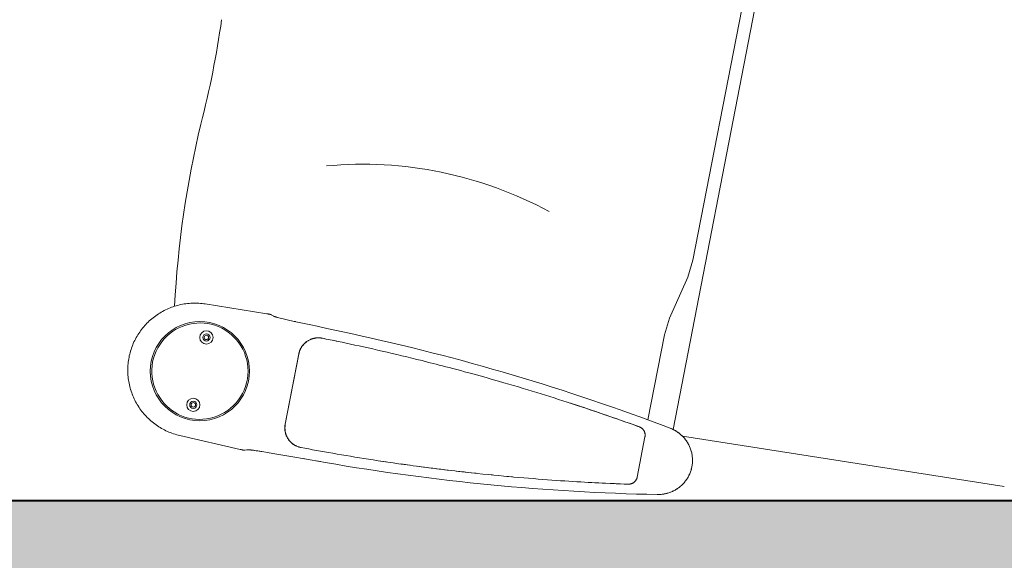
# Model space of a CAD drawing. Header units: inches. Extents: x -2078 to 109126, y -964 to 6385.
# Tile 232 of 256: x 37082 to 37109, y 3831 to 3846. Entities that reach past the tile are written whole.
import ezdxf

# ---------------------------------------------------------------- set-up
doc = ezdxf.new("R2010")
doc.units = ezdxf.units.IN
doc.header["$MEASUREMENT"] = 0
doc.layers.add('16_dwg _2_', color=8, linetype='Continuous', lineweight=9)
doc.layers.add('A-WALL', color=3, linetype='Continuous', lineweight=40)
doc.layers.add('A-HATCH', color=9, linetype='Continuous')

# ---------------------------------------------------------------- blocks, each defined once
blk = doc.blocks.new('16_dwg _2_-1561311-3-1st Floor - Auditorium')
at = {"color": 254, "lineweight": 9}
for p, q in [((176993.897, 507970.36), (176994.223, 507979.299)), ((177010.765, 507970.075), (176994.027, 507970.075)), ((176994.155, 507969.342), (176996.531, 507969.342)), ((176992.183, 507968.238), (176992.168, 507968.134)), ((176991.909, 507965.993), (176991.893, 507965.836)), ((176991.651, 507962.51), (176991.645, 507962.363)), ((176991.312, 507960.64), (176991.314, 507960.738)), ((176994.644, 507960.529), (176994.643, 507960.584)), ((176991.304, 507960.257), (176991.305, 507960.305)), ((176991.306, 507960.352), (176991.308, 507960.448)), ((176994.645, 507960.462), (176994.645, 507960.473)), ((176991.607, 507960.008), (176991.609, 507959.998)), ((176991.612, 507959.987), (176991.616, 507959.976)), ((176994.634, 507960.017), (176994.636, 507960.025)), ((176994.647, 507960.2), (176994.647, 507960.253)), ((176991.709, 507959.798), (176991.71, 507959.797)), ((176991.735, 507959.768), (176991.736, 507959.766)), ((176991.29, 507959.642), (176991.29, 507959.644)), ((176991.291, 507959.68), (176991.291, 507959.683)), ((176991.953, 507959.622), (176991.964, 507959.619)), ((176991.974, 507959.615), (176991.984, 507959.612)), ((176991.993, 507959.61), (176992.003, 507959.607)), ((176994.153, 507959.593), (176994.161, 507959.593)), ((176994.215, 507959.602), (176994.225, 507959.604)), ((176994.948, 507959.642), (176994.948, 507959.644)), ((176991.28, 507959.197), (176991.28, 507959.2)), ((176991.22, 507958.581), (176991.22, 507958.583)), ((176991.22, 507958.569), (176991.22, 507958.555)), ((176992.13, 507955.326), (176992.134, 507955.323)), ((176992.142, 507955.314), (176992.141, 507955.315)), ((176992.259, 507955.247), (176992.257, 507955.248)), ((176992.273, 507955.242), (176992.275, 507955.241)), ((176992.299, 507955.226), (176992.297, 507955.227)), ((176992.323, 507955.217), (176992.324, 507955.217)), ((176992.34, 507955.207), (176992.338, 507955.208)), ((176992.381, 507955.188), (176992.378, 507955.189))]:
    blk.add_line(p, q, dxfattribs=at)
at = {"color": 254, "lineweight": 9, "flags": 128}
for points in [[(176994.046, 507969.988), (176994.042, 507970.01), (176994.037, 507970.037), (176994.03, 507970.063), (176994.023, 507970.089), (176994.015, 507970.115), (176994.007, 507970.141), (176993.998, 507970.166), (176993.988, 507970.191), (176993.977, 507970.216), (176993.965, 507970.241), (176993.953, 507970.265), (176993.941, 507970.289), (176993.927, 507970.312), (176993.913, 507970.335), (176993.899, 507970.358), (176993.883, 507970.38), (176993.867, 507970.401), (176993.851, 507970.423), (176993.834, 507970.443), (176993.816, 507970.464), (176993.798, 507970.483), (176993.779, 507970.502), (176993.76, 507970.521), (176993.74, 507970.539), (176993.72, 507970.557), (176993.699, 507970.574), (176993.678, 507970.59), (176993.656, 507970.605), (176993.634, 507970.62), (176993.611, 507970.635), (176993.588, 507970.649), (176993.565, 507970.662), (176993.542, 507970.674), (176993.518, 507970.686), (176993.493, 507970.697), (176993.469, 507970.707), (176993.444, 507970.717), (176993.419, 507970.726), (176993.394, 507970.734), (176993.368, 507970.741), (176993.343, 507970.748), (176993.317, 507970.754), (176993.291, 507970.759), (176993.264, 507970.764), (176993.238, 507970.768), (176993.212, 507970.771), (176993.185, 507970.773), (176993.159, 507970.774), (176993.132, 507970.775), (176993.106, 507970.775), (176993.079, 507970.774), (176993.053, 507970.773), (176993.026, 507970.771), (176993, 507970.768), (176992.974, 507970.764), (176992.948, 507970.759), (176992.922, 507970.754), (176992.896, 507970.748), (176992.87, 507970.741), (176992.844, 507970.734), (176992.819, 507970.726), (176992.794, 507970.717), (176992.769, 507970.707), (176992.745, 507970.697), (176992.72, 507970.686), (176992.697, 507970.674), (176992.673, 507970.662), (176992.65, 507970.648), (176992.627, 507970.635), (176992.604, 507970.62), (176992.582, 507970.605), (176992.561, 507970.59), (176992.539, 507970.573), (176992.519, 507970.556), (176992.498, 507970.539), (176992.479, 507970.521), (176992.459, 507970.502), (176992.44, 507970.483), (176992.422, 507970.463), (176992.405, 507970.443), (176992.387, 507970.422), (176992.371, 507970.401), (176992.355, 507970.379), (176992.34, 507970.357), (176992.325, 507970.335), (176992.311, 507970.312), (176992.298, 507970.288), (176992.285, 507970.264), (176992.273, 507970.24), (176992.261, 507970.216), (176992.251, 507970.191), (176992.241, 507970.166), (176992.232, 507970.14), (176992.223, 507970.115), (176992.215, 507970.089), (176992.208, 507970.063), (176992.202, 507970.036), (176992.196, 507970.01), (176992.192, 507969.988), (176992.197, 507970.015), (176992.203, 507970.041), (176992.209, 507970.067), (176992.217, 507970.093), (176992.224, 507970.119), (176992.233, 507970.144), (176992.242, 507970.17), (176992.252, 507970.195), (176992.263, 507970.219), (176992.275, 507970.244), (176992.287, 507970.268), (176992.3, 507970.291), (176992.313, 507970.314), (176992.327, 507970.337), (176992.342, 507970.36), (176992.357, 507970.382), (176992.373, 507970.403), (176992.39, 507970.424), (176992.407, 507970.445), (176992.424, 507970.465), (176992.443, 507970.485), (176992.461, 507970.504), (176992.481, 507970.522), (176992.5, 507970.54), (176992.521, 507970.557), (176992.541, 507970.574), (176992.563, 507970.59), (176992.584, 507970.606), (176992.606, 507970.621), (176992.629, 507970.635), (176992.651, 507970.649), (176992.675, 507970.662), (176992.698, 507970.674), (176992.722, 507970.686), (176992.746, 507970.697), (176992.771, 507970.707), (176992.795, 507970.716), (176992.82, 507970.725), (176992.846, 507970.733), (176992.871, 507970.741), (176992.897, 507970.747), (176992.922, 507970.753), (176992.948, 507970.759), (176992.974, 507970.763), (176993.001, 507970.767), (176993.027, 507970.77), (176993.053, 507970.772), (176993.08, 507970.774), (176993.106, 507970.774), (176993.132, 507970.774), (176993.159, 507970.774), (176993.185, 507970.772), (176993.212, 507970.77), (176993.238, 507970.767), (176993.264, 507970.763), (176993.29, 507970.759), (176993.316, 507970.753), (176993.342, 507970.747), (176993.367, 507970.741), (176993.393, 507970.733), (176993.418, 507970.725), (176993.443, 507970.716), (176993.468, 507970.707), (176993.492, 507970.697), (176993.516, 507970.686), (176993.54, 507970.674), (176993.564, 507970.662), (176993.587, 507970.649), (176993.61, 507970.635), (176993.632, 507970.621), (176993.654, 507970.606), (176993.676, 507970.59), (176993.697, 507970.574), (176993.718, 507970.557), (176993.738, 507970.54), (176993.758, 507970.522), (176993.777, 507970.504), (176993.796, 507970.485), (176993.814, 507970.465), (176993.832, 507970.445), (176993.849, 507970.424), (176993.865, 507970.403), (176993.881, 507970.382), (176993.897, 507970.36), (176993.911, 507970.337), (176993.925, 507970.314), (176993.939, 507970.291), (176993.952, 507970.268), (176993.964, 507970.244), (176993.975, 507970.219), (176993.986, 507970.195), (176993.996, 507970.17), (176994.005, 507970.144), (176994.014, 507970.119), (176994.022, 507970.093), (176994.029, 507970.067), (176994.036, 507970.041), (176994.041, 507970.015), (176994.046, 507969.988)], [(177010.637, 507969.342), (177008.261, 507969.342), (177007.782, 507969.396), (177006.58, 507969.668), (177006.101, 507969.721), (176998.691, 507969.721), (176998.211, 507969.668), (176997.01, 507969.396), (176996.531, 507969.342)], [(176992.318, 507969.15), (176992.301, 507969.039), (176992.303, 507969.051), (176992.318, 507969.143), (176992.318, 507969.15), (176992.319, 507969.159), (176992.321, 507969.169), (176992.324, 507969.178), (176992.327, 507969.187), (176992.33, 507969.196), (176992.333, 507969.205), (176992.337, 507969.214), (176992.341, 507969.222), (176992.346, 507969.231), (176992.351, 507969.239), (176992.356, 507969.247), (176992.361, 507969.255), (176992.367, 507969.262), (176992.373, 507969.27), (176992.379, 507969.277), (176992.386, 507969.284), (176992.393, 507969.29), (176992.4, 507969.297), (176992.407, 507969.303), (176992.415, 507969.309), (176992.423, 507969.314), (176992.431, 507969.319), (176992.439, 507969.324), (176992.448, 507969.328), (176992.456, 507969.333), (176992.465, 507969.336), (176992.474, 507969.34), (176992.483, 507969.343), (176992.492, 507969.346), (176992.501, 507969.348), (176992.51, 507969.35), (176992.52, 507969.352), (176992.529, 507969.353), (176992.539, 507969.354), (176992.548, 507969.355), (176992.558, 507969.355), (176993.681, 507969.355), (176993.69, 507969.355), (176993.7, 507969.354), (176993.709, 507969.353), (176993.719, 507969.352), (176993.728, 507969.35), (176993.737, 507969.348), (176993.747, 507969.346), (176993.756, 507969.343), (176993.765, 507969.34), (176993.774, 507969.336), (176993.782, 507969.333), (176993.791, 507969.328), (176993.799, 507969.324), (176993.808, 507969.319), (176993.816, 507969.314), (176993.823, 507969.309), (176993.831, 507969.303), (176993.838, 507969.297), (176993.846, 507969.29), (176993.852, 507969.284), (176993.859, 507969.277), (176993.865, 507969.27), (176993.872, 507969.262), (176993.877, 507969.255), (176993.883, 507969.247), (176993.888, 507969.239), (176993.893, 507969.231), (176993.897, 507969.222), (176993.901, 507969.214), (176993.905, 507969.205), (176993.909, 507969.196), (176993.912, 507969.187), (176993.915, 507969.178), (176993.917, 507969.169), (176993.919, 507969.159), (176993.921, 507969.15), (176993.932, 507969.079), (176993.949, 507968.969), (176993.926, 507969.11), (176993.921, 507969.143), (176993.921, 507969.15)], [(176992.265, 507968.803), (176992.27, 507968.836), (176992.286, 507968.94), (176992.301, 507969.044), (176992.284, 507968.934), (176992.267, 507968.821), (176992.261, 507968.781), (176992.243, 507968.658), (176992.224, 507968.529), (176992.211, 507968.44), (176992.198, 507968.349), (176992.184, 507968.256), (176992.171, 507968.16), (176992.157, 507968.062), (176992.144, 507967.961), (176992.13, 507967.858), (176992.115, 507967.752), (176992.101, 507967.644), (176992.087, 507967.534), (176992.073, 507967.422), (176992.058, 507967.308), (176992.044, 507967.191), (176992.029, 507967.072), (176992.014, 507966.95), (176992, 507966.825), (176991.985, 507966.697), (176991.97, 507966.566), (176991.955, 507966.434), (176991.941, 507966.3), (176991.926, 507966.166), (176991.912, 507966.031), (176991.898, 507965.896), (176991.885, 507965.76), (176991.871, 507965.622), (176991.858, 507965.482), (176991.844, 507965.336), (176991.855, 507965.443)], [(176994.003, 507968.609), (176993.984, 507968.735), (176993.966, 507968.855), (176993.949, 507968.969), (176993.964, 507968.865)], [(176994.014, 507968.529), (176993.998, 507968.637), (176993.98, 507968.758), (176993.964, 507968.865)], [(176994.003, 507968.609), (176994.022, 507968.478), (176994.035, 507968.388), (176994.047, 507968.301), (176994.063, 507968.183), (176994.081, 507968.055), (176994.094, 507967.963), (176994.107, 507967.865), (176994.121, 507967.758), (176994.138, 507967.638), (176994.124, 507967.745), (176994.11, 507967.85), (176994.103, 507967.902), (176994.089, 507968.004), (176994.075, 507968.103), (176994.062, 507968.2)], [(176994.062, 507968.2), (176994.047, 507968.301), (176994.032, 507968.406), (176994.014, 507968.529)], [(176994.195, 507967.19), (176994.181, 507967.305), (176994.166, 507967.419), (176994.152, 507967.53), (176994.138, 507967.638), (176994.153, 507967.515), (176994.171, 507967.377), (176994.189, 507967.23), (176994.208, 507967.074)], [(176994.253, 507966.705), (176994.238, 507966.829), (176994.224, 507966.952), (176994.209, 507967.072), (176994.195, 507967.19)], [(176994.322, 507966.077), (176994.308, 507966.204), (176994.295, 507966.329), (176994.281, 507966.455), (176994.267, 507966.58), (176994.253, 507966.705)], [(176994.348, 507965.817), (176994.335, 507965.948), (176994.322, 507966.077)], [(176994.401, 507965.265), (176994.388, 507965.406), (176994.375, 507965.545), (176994.362, 507965.682), (176994.348, 507965.817)], [(176991.844, 507965.336), (176991.83, 507965.184), (176991.816, 507965.027), (176991.809, 507964.946), (176991.802, 507964.863), (176991.795, 507964.779), (176991.788, 507964.691), (176991.781, 507964.601), (176991.774, 507964.508), (176991.766, 507964.411), (176991.758, 507964.307), (176991.75, 507964.199), (176991.742, 507964.089), (176991.735, 507963.977), (176991.727, 507963.863), (176991.719, 507963.752), (176991.713, 507963.646), (176991.706, 507963.544), (176991.7, 507963.445), (176991.694, 507963.35), (176991.689, 507963.26), (176991.684, 507963.172), (176991.68, 507963.088), (176991.671, 507962.928), (176991.667, 507962.851), (176991.66, 507962.702), (176991.653, 507962.559), (176991.647, 507962.42), (176991.641, 507962.285), (176991.636, 507962.152), (176991.631, 507962.022), (176991.626, 507961.895), (176991.622, 507961.77), (176991.618, 507961.645), (176991.615, 507961.521), (176991.611, 507961.396), (176991.608, 507961.272), (176991.605, 507961.149), (176991.603, 507961.028), (176991.6, 507960.91), (176991.598, 507960.794), (176991.597, 507960.681), (176991.595, 507960.571), (176991.594, 507960.463), (176991.593, 507960.355), (176991.592, 507960.25), (176991.591, 507960.144), (176991.591, 507960.134), (176991.591, 507960.125), (176991.592, 507960.104), (176991.594, 507960.083), (176991.596, 507960.063), (176991.6, 507960.042), (176991.604, 507960.022), (176991.608, 507960.001), (176991.614, 507959.981), (176991.62, 507959.962), (176991.627, 507959.942), (176991.635, 507959.923), (176991.643, 507959.904), (176991.653, 507959.885), (176991.663, 507959.867), (176991.673, 507959.849), (176991.684, 507959.832), (176991.696, 507959.815), (176991.709, 507959.798), (176991.722, 507959.782), (176991.736, 507959.766), (176991.75, 507959.751), (176991.765, 507959.737), (176991.781, 507959.723), (176991.797, 507959.71), (176991.813, 507959.697), (176991.83, 507959.685), (176991.847, 507959.674), (176991.865, 507959.663), (176991.883, 507959.653), (176991.902, 507959.644), (176991.921, 507959.635), (176991.94, 507959.627), (176991.959, 507959.62), (176991.979, 507959.614), (176991.999, 507959.608), (176992.019, 507959.603), (176992.039, 507959.599), (176992.06, 507959.596), (176992.081, 507959.593), (176992.101, 507959.591), (176992.122, 507959.59), (176992.138, 507959.59), (176994.1, 507959.59), (176994.1, 507959.596)], [(176994.605, 507962.102), (176994.599, 507962.24), (176994.593, 507962.379), (176994.587, 507962.518), (176994.581, 507962.658), (176994.574, 507962.801), (176994.566, 507962.948), (176994.558, 507963.102), (176994.554, 507963.181), (176994.549, 507963.263), (176994.544, 507963.347), (176994.539, 507963.434), (176994.534, 507963.524), (176994.528, 507963.618), (176994.521, 507963.717), (176994.515, 507963.819), (176994.507, 507963.928), (176994.499, 507964.041), (176994.491, 507964.154), (176994.483, 507964.269), (176994.474, 507964.384), (176994.466, 507964.494), (176994.458, 507964.598), (176994.45, 507964.698), (176994.442, 507964.792), (176994.435, 507964.88), (176994.421, 507965.043), (176994.414, 507965.119), (176994.401, 507965.265)], [(176991.814, 507964.993), (176991.804, 507964.872), (176991.795, 507964.763), (176991.787, 507964.664), (176991.777, 507964.545), (176991.769, 507964.441)], [(176991.753, 507964.229), (176991.745, 507964.121), (176991.738, 507964.021), (176991.73, 507963.905), (176991.723, 507963.806), (176991.716, 507963.694), (176991.708, 507963.569), (176991.702, 507963.478), (176991.697, 507963.381)], [(176991.684, 507963.163), (176991.677, 507963.043), (176991.671, 507962.916)], [(176994.635, 507961.051), (176994.633, 507961.173), (176994.63, 507961.299), (176994.626, 507961.427), (176994.623, 507961.557), (176994.619, 507961.691), (176994.614, 507961.827), (176994.61, 507961.964), (176994.605, 507962.102)], [(176991.279, 507959.166), (176991.281, 507959.263), (176991.285, 507959.408), (176991.294, 507959.806), (176991.299, 507960.026), (176991.316, 507960.883)], [(176994.64, 507960.813), (176994.638, 507960.93), (176994.635, 507961.051)], [(176994.641, 507960.058), (176994.643, 507960.065), (176994.643, 507960.073), (176994.644, 507960.08), (176994.645, 507960.087), (176994.646, 507960.094), (176994.646, 507960.1), (176994.646, 507960.107), (176994.647, 507960.113), (176994.647, 507960.125), (176994.647, 507960.144), (176994.647, 507960.137), (176994.647, 507960.144), (176994.647, 507960.253), (176994.646, 507960.362), (176994.645, 507960.473), (176994.643, 507960.584), (176994.642, 507960.697), (176994.64, 507960.813)], [(176994.922, 507960.883), (176994.936, 507960.211), (176994.941, 507959.937), (176994.945, 507959.764), (176994.956, 507959.298)], [(176991.591, 507960.129), (176991.592, 507960.111), (176991.594, 507960.093), (176991.595, 507960.076), (176991.598, 507960.058), (176991.601, 507960.04), (176991.605, 507960.022), (176991.609, 507960.005), (176991.614, 507959.987), (176991.619, 507959.97), (176991.625, 507959.953), (176991.632, 507959.937), (176991.639, 507959.92), (176991.647, 507959.904), (176991.655, 507959.888), (176991.663, 507959.872), (176991.673, 507959.856), (176991.682, 507959.841), (176991.693, 507959.826), (176991.703, 507959.812), (176991.714, 507959.798), (176991.726, 507959.784), (176991.738, 507959.771), (176991.75, 507959.758), (176991.763, 507959.745), (176991.777, 507959.733), (176991.79, 507959.721), (176991.804, 507959.71), (176991.819, 507959.699), (176991.834, 507959.689), (176991.849, 507959.679), (176991.864, 507959.67), (176991.88, 507959.661), (176991.896, 507959.653), (176991.912, 507959.645), (176991.928, 507959.638), (176991.945, 507959.632), (176991.962, 507959.626), (176991.979, 507959.62), (176991.996, 507959.615), (176992.014, 507959.611), (176992.031, 507959.607), (176992.049, 507959.604), (176992.067, 507959.601), (176992.085, 507959.599), (176992.102, 507959.598), (176992.12, 507959.597), (176992.138, 507959.596), (176994.1, 507959.596), (176994.118, 507959.597), (176994.136, 507959.598), (176994.154, 507959.599), (176994.172, 507959.601), (176994.19, 507959.604), (176994.207, 507959.607), (176994.225, 507959.611), (176994.242, 507959.615), (176994.259, 507959.62), (176994.277, 507959.626), (176994.293, 507959.632), (176994.31, 507959.638), (176994.327, 507959.645), (176994.343, 507959.653), (176994.359, 507959.661), (176994.374, 507959.67), (176994.39, 507959.679), (176994.405, 507959.689), (176994.42, 507959.699), (176994.434, 507959.71), (176994.448, 507959.721), (176994.462, 507959.733), (176994.475, 507959.745), (176994.488, 507959.758), (176994.5, 507959.771), (176994.513, 507959.784), (176994.524, 507959.798), (176994.535, 507959.812), (176994.546, 507959.826), (176994.556, 507959.841), (176994.566, 507959.856), (176994.575, 507959.872), (176994.584, 507959.888), (176994.592, 507959.904), (176994.599, 507959.92), (176994.607, 507959.936), (176994.613, 507959.953), (176994.619, 507959.97), (176994.625, 507959.987), (176994.629, 507960.005), (176994.634, 507960.022), (176994.637, 507960.04), (176994.64, 507960.058), (176994.643, 507960.075), (176994.645, 507960.093), (176994.646, 507960.111), (176994.647, 507960.129), (176994.647, 507960.125), (176994.646, 507960.104), (176994.645, 507960.083), (176994.642, 507960.062), (176994.639, 507960.042), (176994.635, 507960.021), (176994.63, 507960.001), (176994.624, 507959.981), (176994.618, 507959.961), (176994.611, 507959.942), (176994.603, 507959.922), (176994.595, 507959.903), (176994.586, 507959.885), (176994.576, 507959.867), (176994.565, 507959.849), (176994.554, 507959.831), (176994.542, 507959.814), (176994.529, 507959.798), (176994.516, 507959.782), (176994.502, 507959.766), (176994.488, 507959.751), (176994.473, 507959.737), (176994.457, 507959.723), (176994.442, 507959.71), (176994.425, 507959.697), (176994.408, 507959.685), (176994.391, 507959.674), (176994.373, 507959.663), (176994.355, 507959.653), (176994.336, 507959.644), (176994.317, 507959.635), (176994.298, 507959.627), (176994.279, 507959.62), (176994.259, 507959.614), (176994.239, 507959.608), (176994.219, 507959.603), (176994.199, 507959.599), (176994.178, 507959.596), (176994.158, 507959.593), (176994.137, 507959.591), (176994.116, 507959.59), (176994.1, 507959.59), (176994.107, 507959.59), (176994.115, 507959.59), (176994.122, 507959.59)], [(176994.61, 507959.938), (176994.614, 507959.949), (176994.617, 507959.959), (176994.621, 507959.969), (176994.624, 507959.979), (176994.627, 507959.989), (176994.629, 507959.998), (176994.632, 507960.008)], [(176994.637, 507960.034), (176994.639, 507960.042), (176994.64, 507960.05)], [(176994.647, 507960.13), (176994.647, 507960.134), (176994.647, 507960.137)], [(176991.619, 507959.964), (176991.623, 507959.952), (176991.628, 507959.94)], [(176991.633, 507959.927), (176991.639, 507959.914), (176991.645, 507959.9)], [(176991.652, 507959.886), (176991.66, 507959.872), (176991.668, 507959.857), (176991.678, 507959.842), (176991.688, 507959.827), (176991.698, 507959.812)], [(176991.749, 507959.753), (176991.762, 507959.74), (176991.777, 507959.727), (176991.791, 507959.715), (176991.805, 507959.703), (176991.819, 507959.693), (176991.833, 507959.683)], [(176994.39, 507959.673), (176994.405, 507959.683), (176994.42, 507959.693), (176994.435, 507959.704), (176994.45, 507959.716), (176994.464, 507959.729), (176994.479, 507959.742), (176994.493, 507959.756), (176994.506, 507959.77), (176994.518, 507959.784), (176994.53, 507959.799)], [(176994.541, 507959.813), (176994.551, 507959.827), (176994.56, 507959.84), (176994.568, 507959.853), (176994.576, 507959.866), (176994.583, 507959.879), (176994.589, 507959.891), (176994.595, 507959.903), (176994.6, 507959.915), (176994.605, 507959.927)], [(176991.846, 507959.675), (176991.859, 507959.667), (176991.872, 507959.659), (176991.884, 507959.653)], [(176991.897, 507959.646), (176991.909, 507959.641), (176991.92, 507959.635), (176991.932, 507959.631), (176991.943, 507959.626)], [(176992.012, 507959.605), (176992.021, 507959.603), (176992.029, 507959.601), (176992.038, 507959.599), (176992.046, 507959.598)], [(176992.054, 507959.597), (176992.061, 507959.595), (176992.069, 507959.594), (176992.076, 507959.594), (176992.083, 507959.593), (176992.09, 507959.592), (176992.097, 507959.592), (176992.103, 507959.591), (176992.11, 507959.591)], [(176994.13, 507959.591), (176994.138, 507959.591), (176994.145, 507959.592)], [(176994.17, 507959.594), (176994.178, 507959.596), (176994.187, 507959.597), (176994.196, 507959.598), (176994.205, 507959.6)], [(176994.235, 507959.607), (176994.246, 507959.61), (176994.257, 507959.613), (176994.269, 507959.617), (176994.281, 507959.621)], [(176994.293, 507959.625), (176994.306, 507959.63), (176994.319, 507959.636)], [(176994.332, 507959.642), (176994.346, 507959.648), (176994.36, 507959.656), (176994.375, 507959.664)], [(176994.955, 507959.335), (176994.956, 507959.298), (176994.971, 507958.862), (176994.973, 507958.835), (176994.974, 507958.823), (176994.975, 507958.811), (176994.976, 507958.8), (176994.976, 507958.79), (176994.977, 507958.781), (176994.978, 507958.772), (176994.979, 507958.764), (176994.98, 507958.757), (176994.981, 507958.75), (176994.981, 507958.744), (176994.982, 507958.738), (176994.983, 507958.733), (176994.984, 507958.729), (176994.984, 507958.725), (176994.985, 507958.723), (176994.985, 507958.72), (176994.986, 507958.719), (176995.007, 507958.66), (176995.013, 507958.644), (176995.015, 507958.637), (176995.014, 507958.642), (176995.013, 507958.644), (176995.014, 507958.642), (176995.014, 507958.64), (176995.015, 507958.638), (176995.015, 507958.637), (176995.016, 507958.635), (176995.016, 507958.634), (176995.016, 507958.632), (176995.017, 507958.631), (176995.017, 507958.629), (176995.017, 507958.628), (176995.017, 507958.627), (176995.017, 507958.626), (176995.017, 507958.624), (176995.018, 507958.623), (176995.018, 507958.622), (176995.018, 507958.621), (176995.018, 507958.62), (176995.018, 507958.618), (176995.018, 507958.617), (176995.018, 507958.616), (176995.018, 507958.607), (176995.018, 507958.604), (176995.019, 507958.596)], [(176991.225, 507958.642), (176991.224, 507958.638), (176991.223, 507958.635), (176991.222, 507958.631), (176991.222, 507958.627), (176991.221, 507958.623), (176991.221, 507958.619), (176991.249, 507958.694), (176991.249, 507958.697), (176991.249, 507958.701), (176991.249, 507958.705), (176991.25, 507958.709), (176991.251, 507958.713), (176991.252, 507958.717), (176991.253, 507958.719), (176991.256, 507958.729), (176991.258, 507958.74), (176991.259, 507958.751), (176991.26, 507958.764), (176991.261, 507958.777), (176991.263, 507958.792), (176991.264, 507958.808), (176991.265, 507958.825), (176991.266, 507958.843), (176991.267, 507958.862), (176991.269, 507958.904), (176991.268, 507958.877), (176991.266, 507958.848), (176991.265, 507958.823), (176991.264, 507958.811), (176991.263, 507958.8), (176991.262, 507958.79), (176991.261, 507958.781), (176991.26, 507958.772), (176991.26, 507958.764), (176991.259, 507958.756), (176991.258, 507958.75), (176991.257, 507958.744), (176991.256, 507958.738), (176991.256, 507958.733), (176991.255, 507958.729), (176991.254, 507958.725), (176991.254, 507958.722), (176991.253, 507958.72), (176991.253, 507958.719), (176991.225, 507958.644), (176991.225, 507958.642), (176991.224, 507958.64), (176991.224, 507958.639), (176991.223, 507958.637), (176991.223, 507958.636), (176991.223, 507958.634), (176991.222, 507958.633), (176991.222, 507958.631), (176991.222, 507958.63), (176991.222, 507958.629), (176991.221, 507958.628), (176991.221, 507958.627), (176991.221, 507958.626), (176991.221, 507958.624), (176991.221, 507958.623), (176991.221, 507958.622), (176991.221, 507958.617), (176991.221, 507958.616), (176991.221, 507958.615), (176991.221, 507958.614), (176991.221, 507958.613), (176991.22, 507958.611), (176991.22, 507958.61), (176991.22, 507958.608), (176991.22, 507958.606), (176991.22, 507958.602), (176991.22, 507958.604), (176991.22, 507958.608), (176991.22, 507958.605), (176991.22, 507958.598), (176991.22, 507958.602), (176991.22, 507958.593), (176991.22, 507958.598), (176991.22, 507958.587), (176991.22, 507958.589), (176991.22, 507958.578), (176991.22, 507958.569)], [(176991.249, 507958.694), (176991.25, 507958.698), (176991.252, 507958.704), (176991.253, 507958.711), (176991.255, 507958.72)], [(176991.22, 507958.616), (176991.22, 507958.617), (176991.221, 507958.618), (176991.221, 507958.619), (176991.221, 507958.62), (176991.221, 507958.621)], [(176991.22, 507958.611), (176991.22, 507958.613), (176991.22, 507958.616)], [(176995.018, 507958.56), (176995.018, 507958.546), (176995.018, 507958.531), (176995.017, 507958.516), (176994.958, 507956.808), (176994.956, 507956.768), (176994.953, 507956.723), (176994.948, 507956.679), (176994.943, 507956.634), (176994.937, 507956.589), (176994.929, 507956.545), (176994.921, 507956.501), (176994.911, 507956.457), (176994.9, 507956.413), (176994.889, 507956.37), (176994.876, 507956.327), (176994.862, 507956.284), (176994.847, 507956.242), (176994.831, 507956.199), (176994.814, 507956.158), (176994.796, 507956.117), (176994.777, 507956.076), (176994.757, 507956.036), (176994.736, 507955.996), (176994.714, 507955.956), (176994.691, 507955.918), (176994.668, 507955.88), (176994.643, 507955.842), (176994.617, 507955.805), (176994.591, 507955.769), (176994.563, 507955.733), (176994.535, 507955.698), (176994.506, 507955.664), (176994.476, 507955.63), (176994.445, 507955.598), (176994.413, 507955.566), (176994.381, 507955.534), (176994.348, 507955.504), (176994.314, 507955.474), (176994.279, 507955.445), (176994.244, 507955.417), (176994.208, 507955.39), (176994.172, 507955.364), (176994.134, 507955.339), (176994.097, 507955.315), (176994.058, 507955.291), (176994.019, 507955.269), (176993.98, 507955.247), (176993.94, 507955.227), (176993.899, 507955.207), (176993.858, 507955.188), (176993.817, 507955.171), (176993.775, 507955.154), (176993.733, 507955.139), (176993.69, 507955.124), (176993.647, 507955.111), (176993.604, 507955.099), (176993.56, 507955.087), (176993.517, 507955.077), (176993.473, 507955.068), (176993.428, 507955.06), (176993.384, 507955.053), (176993.339, 507955.047), (176993.294, 507955.042), (176993.25, 507955.038), (176993.205, 507955.036), (176993.16, 507955.034), (176993.119, 507955.034), (176993.079, 507955.034), (176993.034, 507955.036), (176992.989, 507955.038), (176992.944, 507955.042), (176992.9, 507955.047), (176992.855, 507955.053), (176992.811, 507955.06), (176992.766, 507955.068), (176992.722, 507955.077), (176992.678, 507955.087), (176992.635, 507955.098), (176992.592, 507955.111), (176992.549, 507955.124), (176992.506, 507955.139), (176992.464, 507955.154), (176992.422, 507955.171), (176992.381, 507955.188), (176992.34, 507955.207), (176992.299, 507955.226), (176992.259, 507955.247), (176992.22, 507955.268), (176992.181, 507955.291), (176992.142, 507955.314), (176992.104, 507955.339), (176992.067, 507955.364), (176992.031, 507955.39), (176991.995, 507955.417), (176991.959, 507955.445), (176991.925, 507955.474), (176991.891, 507955.504), (176991.858, 507955.534), (176991.825, 507955.565), (176991.794, 507955.597), (176991.763, 507955.63), (176991.733, 507955.664), (176991.704, 507955.698), (176991.676, 507955.733), (176991.648, 507955.768), (176991.622, 507955.805), (176991.596, 507955.842), (176991.571, 507955.879), (176991.547, 507955.917), (176991.524, 507955.956), (176991.503, 507955.995), (176991.482, 507956.035), (176991.462, 507956.075), (176991.443, 507956.116), (176991.425, 507956.157), (176991.408, 507956.199), (176991.392, 507956.241), (176991.377, 507956.284), (176991.363, 507956.326), (176991.35, 507956.369), (176991.338, 507956.413), (176991.327, 507956.457), (176991.318, 507956.5), (176991.309, 507956.545), (176991.302, 507956.589), (176991.295, 507956.633), (176991.29, 507956.678), (176991.286, 507956.723), (176991.283, 507956.768), (176991.281, 507956.808), (176991.221, 507958.51), (176991.221, 507958.526), (176991.221, 507958.541), (176991.22, 507958.555)], [(176995.018, 507958.616), (176995.018, 507958.615), (176995.018, 507958.613), (176995.018, 507958.61)], [(176995.019, 507958.596), (176995.018, 507958.59), (176995.019, 507958.592), (176995.018, 507958.584), (176995.019, 507958.586)], [(176995.019, 507958.578), (176995.018, 507958.581), (176995.019, 507958.583), (176995.018, 507958.569), (176995.018, 507958.56)], [(176991.842, 507956.658), (176991.843, 507956.653), (176991.844, 507956.65), (176991.845, 507956.648), (176991.846, 507956.643), (176991.847, 507956.64), (176991.849, 507956.635), (176991.849, 507956.633), (176991.851, 507956.629), (176991.851, 507956.627), (176991.852, 507956.625), (176991.853, 507956.623), (176991.853, 507956.622), (176991.854, 507956.62), (176991.854, 507956.619), (176991.855, 507956.617), (176991.855, 507956.616), (176991.856, 507956.615), (176991.856, 507956.615), (176991.86, 507956.608)], [(176991.86, 507956.608), (176991.866, 507956.596), (176991.87, 507956.588), (176991.866, 507956.596)], [(176992.177, 507955.296), (176992.18, 507955.295), (176992.179, 507955.292)], [(176992.227, 507955.267), (176992.22, 507955.268), (176992.218, 507955.269)]]:
    blk.add_lwpolyline(points, dxfattribs=at)
blk.add_lwpolyline([(176991.277, 507959.108), (176991.279, 507959.166), (176991.276, 507959.081), (176991.274, 507959.031), (176991.273, 507958.986), (176991.271, 507958.946), (176991.27, 507958.909), (176991.271, 507958.949), (176991.273, 507958.998), (176991.275, 507959.051)], close=True, dxfattribs=at)
at = {"color": 254, "lineweight": 9}
for centre, radius in [((176993.119, 507957.015), 1.36), ((176992.177, 507957.015), 0.182), ((176992.177, 507957.015), 0.0988), ((176992.177, 507957.015), 0.0608), ((176994.062, 507957.015), 0.182), ((176994.062, 507957.015), 0.0988), ((176994.062, 507957.015), 0.0608)]:
    blk.add_circle(centre, radius, dxfattribs=at)
for centre, radius, start, end in [((177051.996, 507959.642), 60.693, 170.18515, 178.82805), ((176934.242, 507959.642), 60.693, 1.17195, 9.81485), ((176989.012, 507962.371), 10.732, 343.6546, 17.4805), ((176993.122, 507957.011), 1.325, 15.8345, 160.9722), ((176993.057, 507957.007), 1.265, 159.8381, 195.9948), ((176993.181, 507957.024), 1.265, 339.8381, 15.9948), ((176993.119, 507957.015), 1.32, 198.8889, 341.1111), ((176998.567, 507982.731), 27.008, 261.8458, 272.5785), ((177001.35, 507928.42), 27.375, 87.1699, 93.2844)]:
    blk.add_arc(centre, radius, start, end, dxfattribs=at)
blk = doc.blocks.new('W3RFVW29R')
at = {"layer": '16_dwg _2_', "color": 250, "extrusion": (0, 0, -1), "zscale": -1, "rotation": 100.9999999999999}
blk.add_blockref('16_dwg _2_-1561311-3-1st Floor - Auditorium', (523955.173, -73015.302), dxfattribs=at)

msp = doc.modelspace()

# ---------------------------------------------------------------- hatches: boundary and pattern name
at = {"layer": 'A-HATCH'}
h = msp.add_hatch(color=256, dxfattribs=at)
h.dxf.hatch_style = 1
h.paths.add_polyline_path([(37259.136, 3832.388), (37259.136, 3820.388), (37179.801, 3820.388), (37179.801, 3679.388), (37262.386, 3679.388), (37262.386, 3672.388), (37009.386, 3672.388), (37009.386, 3679.388), (37019.386, 3679.388), (37019.386, 3732.388), (37024.386, 3732.388), (37024.386, 3679.388), (37173.801, 3679.388), (37173.801, 3820.388), (37024.386, 3820.388), (37024.386, 3768.388), (37019.386, 3768.388), (37019.386, 3820.388), (36906.386, 3820.388), (36906.386, 3754.388), (36857.386, 3754.388), (36857.386, 3736.388), (36849.386, 3736.388), (36849.386, 3754.388), (36787.386, 3754.388), (36787.386, 3732.388), (36782.386, 3732.388), (36782.386, 3826.388), (36859.386, 3826.388), (36859.386, 3819.388), (36787.386, 3819.388), (36787.386, 3761.388), (36901.386, 3761.388), (36901.386, 3819.388), (36895.386, 3819.388), (36895.386, 3826.388), (36901.386, 3826.388), (36901.386, 3897.703), (36875.776, 3908.574), (36877.729, 3913.177), (37068.055, 3832.388)])

# ---------------------------------------------------------------- linework, layer by layer
at = {"layer": 'A-WALL'}
msp.add_lwpolyline([(36877.729, 3913.177), (37068.055, 3832.388), (37259.136, 3832.388)], dxfattribs=at)

# ---------------------------------------------------------------- block references
at = {"layer": 'A-HATCH'}
msp.add_blockref('W3RFVW29R', (28645.88, 32.751), dxfattribs=at)

doc.saveas('drawing.dxf')
